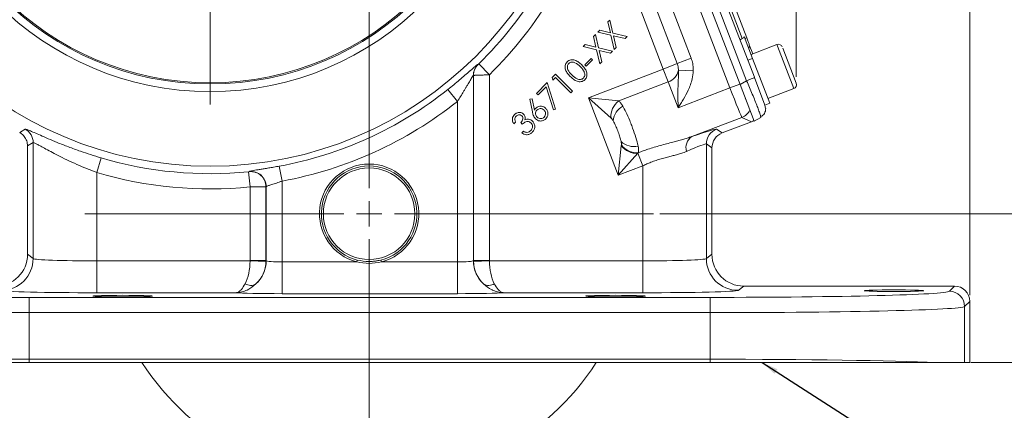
# Model space of a CAD drawing. Header units: inches. Extents: x 0.3 to 33.9, y 0.2 to 21.6.
# Tile 3 of 25: x 4.5 to 12.2, y 4.7 to 7.7. Entities that reach past the tile are written whole.
import ezdxf

# ---------------------------------------------------------------- set-up
doc = ezdxf.new("R2010")
doc.units = ezdxf.units.IN
doc.header["$MEASUREMENT"] = 0
doc.layers.add('SLD-0', color=7, linetype='Continuous', lineweight=15)
doc.styles.add('SLDTEXTSTYLE0', font='TXT', dxfattribs={"width": 0.75})
doc.dimstyles.new('SLDDIMSTYLE0', dxfattribs={"dimtxt": 0.25, "dimasz": 0.13, "dimexe": 0, "dimexo": 0.0625, "dimgap": 0.0625, "dimtad": 0, "dimtih": 1, "dimtoh": 1, "dimrnd": 1e-09, "dimzin": 12, "dimdsep": 46, "dimtxsty": 'SLDTEXTSTYLE0', "dimsah": 1, "dimcen": 0.09, "dimadec": 0, "dimazin": 3, "dimtfac": 1, "dimtofl": 0, "dimtmove": 0, "dimatfit": 3, "dimfxl": 1, "dimfrac": 2, "dimtolj": 1, "dimtzin": 12, "dimarcsym": 0})
doc.dimstyles.new('SLDDIMSTYLE1', dxfattribs={"dimtxt": 0.25, "dimasz": 0.13, "dimexe": 0, "dimexo": 0.0625, "dimgap": 0.0625, "dimtad": 0, "dimtih": 1, "dimtoh": 1, "dimrnd": 1e-09, "dimzin": 12, "dimdsep": 46, "dimtxsty": 'SLDTEXTSTYLE0', "dimsah": 1, "dimcen": 0.09, "dimadec": 0, "dimazin": 3, "dimtfac": 1, "dimtmove": 0, "dimatfit": 0, "dimfxl": 1, "dimfrac": 2, "dimtolj": 1, "dimtzin": 12, "dimarcsym": 0})
doc.dimstyles.new('SLDDIMSTYLE2', dxfattribs={"dimtxt": 0, "dimasz": 0.13, "dimexe": 0, "dimexo": 0.0625, "dimgap": 0, "dimtad": 0, "dimtih": 1, "dimtoh": 1, "dimdec": 0, "dimrnd": 1e-09, "dimzin": 0, "dimdsep": 46, "dimtxsty": 'Standard', "dimsah": 1, "dimcen": 0.09, "dimadec": 0, "dimazin": 0, "dimtfac": 0.13, "dimtdec": 0, "dimtofl": 0, "dimtmove": 0, "dimatfit": 3, "dimfxl": 1, "dimfrac": 2, "dimtolj": 1, "dimtzin": 0, "dimarcsym": 0})

# ---------------------------------------------------------------- blocks, each defined once
blk = doc.blocks.new('_D_1')
at = {"layer": 'SLD-0'}
for p, q in [((10.5999, 7.2701), (10.5999, 14.5406)), ((11.9647, 5.5562), (11.9647, 14.5406)), ((10.5999, 14.4156), (10.3499, 14.4156)), ((10.8956, 14.4524), (10.8448, 14.4524)), ((10.8448, 14.4524), (10.8448, 14.0555)), ((11.669, 14.4524), (11.7198, 14.4524)), ((11.7198, 14.4524), (11.7198, 14.0555)), ((11.9647, 14.4156), (12.2147, 14.4156)), ((10.8448, 14.0555), (10.8956, 14.0555)), ((11.7198, 14.0555), (11.669, 14.0555))]:
    blk.add_line(p, q, dxfattribs=at)
for points in [[(10.5999, 14.4156), (10.4699, 14.4356), (10.4699, 14.3956)], [(11.9647, 14.4156), (12.0947, 14.3956), (12.0947, 14.4356)]]:
    blk.add_solid(points, dxfattribs=at)
at = {"layer": 'SLD-0', "char_height": 0.25, "attachment_point": 1, "style": 'SLDTEXTSTYLE0'}
for s, insert in [('1.36', (10.8575, 14.8254, -1.8466)), ('34.7', (10.959, 14.3778, -1.8466))]:
    blk.add_mtext(s, dxfattribs=dict(at, insert=insert))
blk = doc.blocks.new('_D_2')
at = {"layer": 'SLD-0'}
for p, q in [((7.2431, 8.4799), (7.2431, 14.5406)), ((10.5999, 7.2701), (10.5999, 14.5406)), ((7.2431, 14.4156), (8.3952, 14.4156)), ((8.5347, 14.4524), (8.4839, 14.4524)), ((8.4839, 14.4524), (8.4839, 14.0555)), ((9.3082, 14.4524), (9.359, 14.4524)), ((9.359, 14.4524), (9.359, 14.0555)), ((10.5999, 14.4156), (9.4478, 14.4156)), ((8.4839, 14.0555), (8.5347, 14.0555)), ((9.359, 14.0555), (9.3082, 14.0555))]:
    blk.add_line(p, q, dxfattribs=at)
for points in [[(7.2431, 14.4156), (7.3731, 14.3956), (7.3731, 14.4356)], [(10.5999, 14.4156), (10.4699, 14.4356), (10.4699, 14.3956)]]:
    blk.add_solid(points, dxfattribs=at)
at = {"layer": 'SLD-0', "char_height": 0.25, "attachment_point": 1, "style": 'SLDTEXTSTYLE0'}
for s, insert in [('3.36', (8.4966, 14.8254, -1.8466)), ('85.3', (8.5982, 14.3778, -1.8466))]:
    blk.add_mtext(s, dxfattribs=dict(at, insert=insert))
blk = doc.blocks.new('_D_4')
at = {"layer": 'SLD-0'}
for p, q in [((13.3033, 6.1949), (13.3033, 6.4449)), ((9.5281, 6.1949), (13.4283, 6.1949)), ((12.9166, 5.6467), (12.8658, 5.6467)), ((12.8658, 5.6467), (12.8658, 5.2499)), ((13.69, 5.6467), (13.7408, 5.6467)), ((13.7408, 5.6467), (13.7408, 5.2499)), ((12.8658, 5.2499), (12.9166, 5.2499)), ((13.7408, 5.2499), (13.69, 5.2499)), ((11.9741, 5.0249), (13.4283, 5.0249)), ((13.3033, 5.0249), (13.3033, 4.7749))]:
    blk.add_line(p, q, dxfattribs=at)
for points in [[(13.3033, 6.1949), (13.3233, 6.3249), (13.2833, 6.3249)], [(13.3033, 5.0249), (13.2833, 4.8949), (13.3233, 4.8949)]]:
    blk.add_solid(points, dxfattribs=at)
at = {"layer": 'SLD-0', "char_height": 0.25, "attachment_point": 1, "style": 'SLDTEXTSTYLE0'}
for s, insert in [('1.17', (12.8785, 6.0198, -1.8466)), ('29.7', (12.98, 5.5721, -1.8466))]:
    blk.add_mtext(s, dxfattribs=dict(at, insert=insert))
blk = doc.blocks.new('_D_5')
at = {"layer": 'SLD-0'}
for p, q in [((8.5132, 9.5245), (13.4283, 9.5245)), ((13.3033, 9.5245), (13.3033, 8.2706)), ((12.9166, 7.8965), (12.8658, 7.8965)), ((12.8658, 7.8965), (12.8658, 7.4997)), ((13.69, 7.8965), (13.7408, 7.8965)), ((13.7408, 7.8965), (13.7408, 7.4997)), ((12.8658, 7.4997), (12.9166, 7.4997)), ((13.3033, 6.1949), (13.3033, 7.4489)), ((13.7408, 7.4997), (13.69, 7.4997)), ((9.5281, 6.1949), (13.4283, 6.1949))]:
    blk.add_line(p, q, dxfattribs=at)
for points in [[(13.3033, 9.5245), (13.2833, 9.3945), (13.3233, 9.3945)], [(13.3033, 6.1949), (13.3233, 6.3249), (13.2833, 6.3249)]]:
    blk.add_solid(points, dxfattribs=at)
at = {"layer": 'SLD-0', "char_height": 0.25, "attachment_point": 1, "style": 'SLDTEXTSTYLE0'}
for s, insert in [('3.33', (12.8785, 8.2696, -1.8466)), ('84.6', (12.98, 7.8219, -1.8466))]:
    blk.add_mtext(s, dxfattribs=dict(at, insert=insert))
blk = doc.blocks.new('SW_CENTERMARKSYMBOL_0')
at = {"layer": 'SLD-0', "color": 0}
for p, q in [((0, 0.2), (0, 2.4701)), ((0, 0), (0, 0.1)), ((-0.2, 0), (-2.4701, 0)), ((0, 0), (-0.1, 0)), ((0, 0), (0, -0.1)), ((0, 0), (0.1, 0)), ((0.2, 0), (2.4701, 0)), ((0, -0.2), (0, -2.4701))]:
    blk.add_line(p, q, dxfattribs=at)
blk = doc.blocks.new('SW_CENTERMARKSYMBOL_1')
at = {"layer": 'SLD-0', "color": 0}
for p, q in [((0, 0.2), (0, 2.235)), ((0, 0), (0, 0.1)), ((-0.2, 0), (-2.235, 0)), ((0, 0), (-0.1, 0)), ((0, 0), (0, -0.1)), ((0, 0), (0.1, 0)), ((0.2, 0), (2.235, 0)), ((0, -0.2), (0, -2.235))]:
    blk.add_line(p, q, dxfattribs=at)

msp = doc.modelspace()

# ---------------------------------------------------------------- linework, layer by layer
at = {"color": 7, "linetype": 'Continuous', "lineweight": 15}
for p, q in [((10.0796, 7.1841), (9.5359, 8.6005)), ((9.6183, 8.619), (10.1593, 7.2098)), ((9.6771, 8.6305), (10.2106, 7.2406)), ((9.74, 8.651), (10.2711, 7.2674)), ((9.8727, 8.3618), (10.1762, 7.5712)), ((9.9023, 8.3815), (10.2114, 7.5764)), ((9.4645, 8.2237), (9.7744, 7.4164)), ((9.5553, 7.3323), (9.2454, 8.1396)), ((9.6649, 7.3743), (9.355, 8.1817)), ((9.1196, 7.7017), (9.135, 7.7171)), ((9.1394, 7.6177), (9.1196, 7.7017)), ((9.135, 7.7171), (9.1599, 7.613)), ((9.006, 7.5881), (9.0213, 7.6034)), ((9.0258, 7.504), (9.006, 7.5881)), ((9.0213, 7.6034), (9.0462, 7.4993)), ((9.0402, 7.6223), (9.0557, 7.6378)), ((9.1442, 7.5973), (9.0402, 7.6223)), ((9.0557, 7.6378), (9.1394, 7.6177)), ((9.1703, 7.4864), (9.1442, 7.5973)), ((9.1599, 7.613), (9.2706, 7.5867)), ((9.2551, 7.5712), (9.1648, 7.5924)), ((9.1648, 7.5924), (9.1858, 7.5019)), ((9.2706, 7.5867), (9.2551, 7.5712)), ((10.191, 7.5876), (10.2572, 7.4153)), ((8.9265, 7.5086), (8.942, 7.5241)), ((9.0305, 7.4836), (8.9265, 7.5086)), ((8.942, 7.5241), (9.0258, 7.504)), ((10.1587, 7.5603), (10.1762, 7.5712)), ((10.2114, 7.5764), (10.1974, 7.571)), ((10.2317, 7.5235), (10.2594, 7.4515)), ((10.4489, 7.5242), (10.2453, 7.4461)), ((9.0566, 7.3727), (9.0305, 7.4836)), ((9.0462, 7.4993), (9.1569, 7.473)), ((9.0511, 7.4787), (9.0721, 7.3882)), ((9.1414, 7.4575), (9.0511, 7.4787)), ((9.1569, 7.473), (9.1414, 7.4575)), ((9.1858, 7.5019), (9.1703, 7.4864)), ((10.4939, 7.4963), (10.5999, 7.2201)), ((8.0984, 7.3687), (8.0997, 7.3681)), ((8.1046, 7.3726), (8.1885, 7.287)), ((8.9387, 7.3658), (8.9885, 7.4156)), ((8.9497, 7.3548), (8.9387, 7.3658)), ((8.9995, 7.4046), (8.9497, 7.3548)), ((8.9885, 7.4156), (8.9995, 7.4046)), ((9.0721, 7.3882), (9.0566, 7.3727)), ((9.6649, 7.3743), (9.5553, 7.3323)), ((9.6649, 7.3743), (9.7744, 7.4164)), ((10.2572, 7.4153), (10.2198, 7.4009)), ((10.2572, 7.4153), (10.3923, 7.0633)), ((8.0623, 7.2829), (8.0623, 5.8261)), ((8.0636, 7.2823), (8.0623, 7.2829)), ((8.0636, 5.8271), (8.0636, 7.2823)), ((8.1885, 7.287), (8.1885, 5.8271)), ((8.6829, 7.265), (8.7091, 7.2912)), ((8.7091, 7.2912), (8.842, 7.1582)), ((8.9671, 7.1065), (9.5553, 7.3323)), ((9.5943, 7.2308), (9.5553, 7.3323)), ((9.6739, 7.3235), (9.7909, 7.3188)), ((8.5586, 7.1407), (8.6429, 7.225)), ((8.6429, 7.225), (8.7081, 7.0176)), ((8.688, 7.244), (8.6829, 7.265)), ((8.7089, 7.2649), (8.688, 7.244)), ((8.8288, 7.145), (8.7089, 7.2649)), ((9.5943, 7.2308), (9.2051, 7.0814)), ((9.6722, 7.0277), (9.5943, 7.2308)), ((10.0796, 7.1841), (10.1577, 7.2141)), ((10.1593, 7.2098), (10.2106, 7.2406)), ((10.2701, 6.9211), (10.1593, 7.2098)), ((10.2723, 7.2643), (10.3549, 7.049)), ((7.8627, 7.1719), (7.9373, 7.078)), ((8.5712, 7.1281), (8.5586, 7.1407)), ((8.6349, 7.1919), (8.5712, 7.1281)), ((8.6916, 7.0122), (8.6349, 7.1919)), ((8.842, 7.1582), (8.8288, 7.145)), ((9.6722, 7.0277), (10.0796, 7.1841)), ((10.3779, 7.1007), (10.5815, 7.1788)), ((7.9373, 5.8166), (7.9373, 7.078)), ((8.5065, 7.0953), (8.5246, 7.0991)), ((8.5264, 6.9948), (8.5065, 7.0953)), ((8.5246, 7.0991), (8.5431, 7.0088)), ((9.145, 6.9465), (8.9671, 7.1065)), ((9.2009, 6.4974), (8.9671, 7.1065)), ((8.9671, 7.1065), (9.2051, 7.0814)), ((10.1993, 7.0963), (10.2024, 7.0975)), ((10.3549, 7.049), (10.3923, 7.0633)), ((10.3549, 7.049), (10.3601, 7.0223)), ((8.7081, 7.0176), (8.6916, 7.0122)), ((8.394, 6.9144), (8.3804, 6.9008)), ((8.4474, 6.8988), (8.4352, 6.9109)), ((10.1732, 6.9524), (9.7798, 6.8014)), ((10.0182, 6.8294), (10.2499, 6.9183)), ((10.2499, 6.9183), (10.1732, 6.9524)), ((10.2701, 6.9211), (10.3214, 6.9519)), ((10.3193, 6.9626), (10.3214, 6.9519)), ((8.4425, 6.8299), (8.4555, 6.8429)), ((9.974, 6.8598), (10.0182, 6.8294)), ((4.6023, 6.754), (4.5581, 6.7278)), ((4.6023, 5.8429), (4.6023, 6.754)), ((9.2253, 6.7284), (9.2261, 6.7354)), ((9.8938, 6.7432), (9.8938, 5.8429)), ((9.9381, 6.7128), (9.8938, 6.7432)), ((4.5581, 6.7278), (4.5581, 5.876)), ((9.2009, 6.4974), (9.2253, 6.7284)), ((9.3563, 6.6701), (9.2009, 6.4974)), ((9.3609, 6.6753), (9.3563, 6.6701)), ((9.3563, 6.6701), (9.3941, 6.5716)), ((9.9381, 5.876), (9.9381, 6.7128)), ((5.1361, 6.6341), (5.102, 6.5191)), ((5.102, 6.5191), (5.102, 5.8239)), ((6.2955, 6.5249), (6.3076, 6.4056)), ((6.3003, 6.5256), (6.3016, 6.5271)), ((6.5371, 6.5691), (6.5588, 6.4512)), ((9.3941, 6.5716), (9.2009, 6.4974)), ((9.3941, 5.8239), (9.3941, 6.5716)), ((6.5588, 6.4512), (6.5588, 5.8166)), ((6.3076, 5.8271), (6.3076, 6.4056)), ((6.4338, 6.4078), (6.4325, 6.4063)), ((6.4325, 6.4063), (6.4325, 5.8271)), ((6.4338, 5.8261), (6.4338, 6.4078)), ((4.5581, 5.876), (4.6023, 5.8429)), ((5.102, 5.8239), (5.102, 5.574)), ((5.102, 5.8239), (6.3075, 5.8239)), ((6.3075, 5.8239), (6.4324, 5.8207)), ((6.3076, 5.8271), (6.4325, 5.8271)), ((6.4325, 5.8271), (6.4338, 5.8261)), ((6.5588, 5.8166), (6.5588, 5.5667)), ((6.5588, 5.8166), (7.1465, 5.8166)), ((7.1502, 5.8311), (7.1465, 5.8166)), ((7.3396, 5.8166), (7.3359, 5.8311)), ((7.3396, 5.8166), (7.9373, 5.8166)), ((7.9373, 5.8166), (7.9373, 5.5667)), ((8.0623, 5.8261), (8.0636, 5.8271)), ((8.0636, 5.8271), (8.1885, 5.8271)), ((8.1886, 5.8239), (8.0637, 5.8207)), ((8.1886, 5.8239), (9.3941, 5.8239)), ((9.3941, 5.8239), (9.3941, 5.574)), ((9.8938, 5.8429), (9.9381, 5.876)), ((6.196, 5.574), (5.102, 5.574)), ((9.3941, 5.574), (8.3001, 5.574)), ((10.188, 5.6262), (10.1436, 5.5929)), ((10.188, 5.6262), (11.8448, 5.6262)), ((11.8041, 5.5855), (11.8448, 5.6262)), ((4.5714, 5.4176), (4.5714, 5.5376)), ((4.5714, 5.5376), (9.9247, 5.5376)), ((7.9373, 5.5667), (6.5588, 5.5667)), ((9.9247, 5.4176), (9.9247, 5.5376)), ((11.9647, 5.5062), (11.9241, 5.4656)), ((11.9647, 5.5062), (11.9647, 5.0249)), ((11.9241, 5.4656), (11.9241, 5.0249)), ((9.9247, 5.4176), (4.5714, 5.4176)), ((4.5714, 5.4176), (4.5714, 5.0514)), ((9.9247, 5.0514), (9.9247, 5.4176)), ((4.5714, 5.0249), (4.5714, 5.0514)), ((4.5714, 5.0514), (9.9247, 5.0514)), ((9.9247, 5.0249), (9.9247, 5.0514)), ((9.9247, 5.0249), (4.5714, 5.0249)), ((11.9241, 5.0249), (11.6988, 5.0249)), ((11.9647, 5.0249), (11.9241, 5.0249))]:
    msp.add_line(p, q, dxfattribs=at)
at = {"color": 8, "linetype": 'Continuous', "lineweight": 15}
for p, q in [((10.4533, 7.5127), (10.4489, 7.5242)), ((10.5815, 7.1788), (10.4533, 7.5127))]:
    msp.add_line(p, q, dxfattribs=at)
at = {"color": 7, "linetype": 'Continuous', "lineweight": 15, "flags": 128}
msp.add_lwpolyline([(4.4964, 6.8326), (4.5046, 6.8376), (4.5398, 6.8593)], dxfattribs=at)
at = {"color": 7, "linetype": 'Continuous', "lineweight": 15}
for centre, radius in [((5.9931, 9.5245), 2.9561), ((5.9931, 9.5245), 2.3701), ((5.9931, 9.5245), 2.31), ((5.9931, 9.5245), 2.3), ((7.2431, 6.1949), 0.3595)]:
    msp.add_circle(centre, radius, dxfattribs=at)
for centre, radius, start, end in [((5.9931, 9.5245), 3.0148, 314.45642, 329.34743), ((5.9931, 9.5245), 3.1348, 314.45642, 329.34743), ((10.2055, 7.5153), 0.0274, 317.79156, 17.40829), ((10.4603, 7.4943), 0.032, 21, 111), ((8.1824, 7.2828), 0.1201, 134.35163, 179.96957), ((8.1837, 7.2823), 0.1201, 134.36203, 179.96958), ((9.5533, 7.3464), 0.1227, 289.49934, 349.23491), ((10.57, 7.2087), 0.032, 291, 21), ((5.9931, 9.5245), 3.0051, 280.42964, 308.47505), ((5.9931, 9.5245), 3.125, 280.42964, 308.47505), ((9.2907, 6.9624), 0.1465, 125.75158, 186.24842), ((9.3093, 6.9111), 0.1486, 119.15676, 174.47758), ((10.13, 7.0645), 0.1201, 291.07718, 332.40578), ((4.4822, 6.7539), 0.1201, 0.04423, 61.35423), ((10.0189, 6.7431), 0.1251, 111.05219, 179.94781), ((9.3245, 6.8716), 0.1486, 227.52242, 282.84324), ((9.345, 6.821), 0.1465, 215.74863, 276.24727), ((9.8356, 6.716), 0.102, 123.15259, 197.81839), ((9.3458, 6.8228), 0.153, 218.07251, 273.92749), ((5.9931, 9.5245), 3.0148, 253.48625, 275.75816), ((7.2431, 6.1949), 0.3905, 284.31969, 255.68031), ((5.9931, 9.5245), 3.1348, 253.48625, 275.75816), ((6.3124, 6.4061), 0.1201, 0.09296, 95.75733), ((6.3137, 6.4076), 0.1201, 0.09301, 95.78466), ((7.2431, 6.1949), 0.3755, 284.31969, 255.68031), ((4.3522, 5.8431), 0.2501, 270.06892, 359.94636), ((6.1837, 5.8263), 0.2502, 312.81617, 359.94243), ((6.1825, 5.8272), 0.25, 358.52616, 359.97382), ((7.2431, 6.1949), 0.3755, 266.54073, 284.31969), ((8.3125, 5.8263), 0.2502, 180.05757, 227.18383), ((8.3136, 5.8272), 0.25, 180.02618, 181.47384), ((10.1439, 5.8431), 0.2501, 180.05364, 269.93108), ((6.313, 5.7118), 0.0801, 236.57933, 300.52452), ((8.1831, 5.7118), 0.0801, 239.47548, 303.42067), ((11.804, 5.4655), 0.1201, 0.04597, 89.95403), ((7.2431, 6.1949), 2.135, 213.23055, 270.27467), ((7.2431, 6.1949), 2.135, 270.27467, 326.76945)]:
    msp.add_arc(centre, radius, start, end, dxfattribs=at)
for centre, major_axis, ratio, start_param, end_param in [((10.1532, 7.6107), (-0.0164, 0.0428), 0.916331, 3.316126, 3.839815), ((10.0838, 7.1857), (-0.0896, 0.2334), 0.018159, 1.570796, 3.106686), ((10.2067, 7.0304), (0.1098, -0.0489), 0.998783, 5.498396, 5.665141), ((9.3493, 6.6192), (0.625, 0.2402), 0.032596, 0.022379, 0.79842), ((10.0631, 6.7127), (0.1031, -0.0709), 0.999103, 2.539873, 3.743313), ((9.3941, 6.5026), (0.4999, 0.2403), 0.037993, 0.016646, 0.792686), ((4.3079, 5.8763), (0.2002, -0.1501), 0.999049, 5.356262, 6.926144), ((5.102, 5.8435), (0.5, 0), 0.039279, 3.176499, 4.712389), ((6.1869, 5.8239), (0.0041, 0.25), 0.482584, 3.922427, 4.720341), ((6.1825, 5.8272), (-0.1001, 0.0751), 0.999049, 3.759285, 3.784552), ((6.1869, 5.8239), (0.0815, 0.2369), 0.978221, 4.226504, 5.024418), ((6.5588, 5.8264), (0.125, 0), 0.078558, 3.176499, 4.712389), ((7.9373, 5.8264), (0.125, 0), 0.078558, 4.712389, 6.248279), ((8.3093, 5.8239), (-0.0815, 0.2369), 0.978221, 1.258768, 2.056681), ((8.3136, 5.8272), (-0.1001, -0.0751), 0.999049, 5.640226, 5.665493), ((8.3093, 5.8239), (-0.0041, 0.25), 0.482584, 1.562845, 2.360758), ((9.3941, 5.8435), (0.5, 0), 0.039279, 4.712389, 6.248279), ((10.1882, 5.8763), (-0.2002, -0.1501), 0.999049, 5.640226, 7.210109), ((4.5714, 5.5868), (1.88, 0), 0.026186, 3.167773, 4.712389), ((5.102, 5.5936), (0.75, 0), 0.026186, 3.176499, 4.712389), ((6.5588, 5.5765), (0.375, 0), 0.026186, 3.397717, 4.712389), ((7.9373, 5.5765), (0.375, 0), 0.026186, 4.712389, 6.027061), ((9.3941, 5.5936), (0.75, 0), 0.026186, 4.712389, 6.248279), ((9.9247, 5.5868), (1.88, 0), 0.026186, 4.712389, 6.257005), ((11.8447, 5.5062), (-0.0849, -0.0849), 0.999315, 2.356537, 3.926648), ((4.5714, 5.4669), (2, 0), 0.024615, 3.167773, 4.712389), ((9.9247, 5.4669), (2, 0), 0.024615, 4.712389, 6.257005), ((4.5714, 5.0022), (2, 0), 0.024615, 1.570796, 2.661649), ((9.9247, 5.0022), (2, 0), 0.024615, 0.479944, 1.570796)]:
    msp.add_ellipse(centre, major_axis=major_axis, ratio=ratio, start_param=start_param, end_param=end_param, dxfattribs=at)
for centre in [(11.3681, 5.5902), (5.3061, 5.5476), (9.1801, 5.5476)]:
    msp.add_ellipse(centre, major_axis=(0.2344, 0), ratio=0.026186, dxfattribs=at)
for points in [[(10.2317, 7.5235), (10.2287, 7.5312), (10.2228, 7.5467), (10.2152, 7.5665), (10.2114, 7.5764)], [(10.2106, 7.2406), (10.219, 7.2438), (10.2358, 7.2503), (10.2558, 7.258), (10.2696, 7.2633), (10.2714, 7.2639), (10.2723, 7.2643)], [(7.1502, 5.8311), (7.1811, 5.8253), (7.2431, 5.8136), (7.305, 5.8253), (7.3359, 5.8311)]]:
    msp.add_open_spline(points, degree=3, dxfattribs=at)
for points, knots in [([(7.8627, 7.1719), (7.8781, 7.1843), (7.9093, 7.2093), (7.9545, 7.2468), (7.9978, 7.2837), (8.0254, 7.3077), (8.0531, 7.3319), (8.0773, 7.353), (8.095, 7.3676), (8.0975, 7.3684), (8.0984, 7.3687)], [0, 0, 0, 0, 0.13871, 0.281087, 0.424239, 0.572471, 0.589227, 0.767508, 0.917603, 1, 1, 1, 1]), ([(8.0997, 7.3681), (8.0998, 7.3681), (8.0998, 7.3682), (8.1003, 7.3685), (8.1011, 7.3693), (8.1026, 7.3707), (8.1038, 7.3719), (8.1046, 7.3726)], [0, 0, 0, 0, 0.100164, 0.247152, 0.426835, 0.662426, 1, 1, 1, 1]), ([(8.8244, 7.2734), (8.8168, 7.2814), (8.8017, 7.2973), (8.7845, 7.3258), (8.7813, 7.3542), (8.7885, 7.3754), (8.7956, 7.3838), (8.7992, 7.388)], [0, 0, 0, 0, 0.251084, 0.501201, 0.749605, 0.874788, 1, 1, 1, 1]), ([(8.7992, 7.388), (8.8034, 7.3916), (8.8119, 7.3988), (8.8331, 7.4062), (8.8617, 7.4033), (8.891, 7.387), (8.9071, 7.3718), (8.9152, 7.3642)], [0, 0, 0, 0, 0.125197, 0.25039, 0.498891, 0.749035, 1, 1, 1, 1]), ([(8.8123, 7.3758), (8.8096, 7.3724), (8.8041, 7.3655), (8.7998, 7.3483), (8.8062, 7.3173), (8.8248, 7.2984), (8.8373, 7.2858)], [0, 0, 0, 0, 0.125281, 0.250724, 0.49957, 1, 1, 1, 1]), ([(8.903, 7.3515), (8.89, 7.3634), (8.8707, 7.3813), (8.8399, 7.3882), (8.8226, 7.3839), (8.8158, 7.3785), (8.8123, 7.3758)], [0, 0, 0, 0, 0.5002667, 0.7492815, 0.8747486, 1, 1, 1, 1]), ([(8.9152, 7.3642), (8.9228, 7.3562), (8.938, 7.3401), (8.9543, 7.3107), (8.957, 7.2822), (8.9497, 7.261), (8.9425, 7.2525), (8.9389, 7.2483)], [0, 0, 0, 0, 0.250977, 0.5011, 0.749604, 0.874805, 1, 1, 1, 1]), ([(9.6739, 7.3235), (9.6739, 7.3282), (9.6739, 7.3378), (9.6718, 7.3511), (9.6688, 7.3633), (9.6662, 7.3706), (9.6649, 7.3743)], [0, 0, 0, 0, 0.273081, 0.550105, 0.774236, 1, 1, 1, 1]), ([(9.7744, 7.4164), (9.7769, 7.4096), (9.7818, 7.3958), (9.7873, 7.3726), (9.791, 7.3469), (9.7909, 7.3282), (9.7909, 7.3188)], [0, 0, 0, 0, 0.218332, 0.438286, 0.71723, 1, 1, 1, 1]), ([(8.0623, 7.2829), (8.0618, 7.2826), (8.061, 7.282), (8.0576, 7.2769), (8.0542, 7.2713), (8.0491, 7.2628), (8.0418, 7.2506), (8.0317, 7.2331), (8.0209, 7.2146), (8.0096, 7.1955), (7.9979, 7.1758), (7.9822, 7.1497), (7.9621, 7.117), (7.9456, 7.0911), (7.9373, 7.078)], [0, 0, 0, 0, 0.062031, 0.108455, 0.156522, 0.184681, 0.267526, 0.352658, 0.433762, 0.515532, 0.598872, 0.68259, 0.840369, 1, 1, 1, 1]), ([(8.1885, 7.287), (8.1816, 7.2867), (8.1676, 7.2862), (8.1489, 7.2854), (8.131, 7.2848), (8.1141, 7.2841), (8.0986, 7.2835), (8.0862, 7.2831), (8.0771, 7.2828), (8.0705, 7.2825), (8.0654, 7.2824), (8.0643, 7.2823), (8.0636, 7.2823)], [0, 0, 0, 0, 0.108342, 0.2198248, 0.3002953, 0.4119286, 0.5270144, 0.6208444, 0.7166949, 0.799313, 0.8833, 1, 1, 1, 1]), ([(8.8373, 7.2858), (8.8499, 7.2733), (8.8688, 7.2546), (8.8998, 7.2483), (8.9171, 7.2526), (8.9239, 7.2581), (8.9273, 7.2608)], [0, 0, 0, 0, 0.5004147, 0.7492502, 0.8746968, 1, 1, 1, 1]), ([(8.9322, 7.3123), (8.9276, 7.3203), (8.9193, 7.3345), (8.908, 7.3463), (8.903, 7.3515)], [0, 0, 0, 0, 0.55962, 1, 1, 1, 1]), ([(8.9273, 7.2608), (8.9305, 7.2649), (8.9368, 7.2732), (8.94, 7.2921), (8.9351, 7.3047), (8.9322, 7.3123)], [0, 0, 0, 0, 0.280056, 0.56055, 1, 1, 1, 1]), ([(9.6722, 7.0277), (9.6722, 7.028), (9.672, 7.0361), (9.6716, 7.0483), (9.6713, 7.0642), (9.671, 7.077), (9.6707, 7.0905), (9.6705, 7.1057), (9.6703, 7.123), (9.6702, 7.1422), (9.6704, 7.1623), (9.6708, 7.1823), (9.6713, 7.2019), (9.672, 7.2213), (9.6729, 7.2404), (9.6737, 7.2595), (9.6744, 7.2796), (9.6746, 7.2972), (9.6744, 7.3122), (9.674, 7.3197), (9.6739, 7.3235)], [0, 0, 0, 0, 0.002076, 0.07834, 0.116607, 0.154911, 0.201177, 0.247503, 0.303199, 0.370472, 0.437886, 0.505652, 0.573506, 0.640662, 0.707849, 0.775068, 0.842289, 0.921087, 0.960531, 1, 1, 1, 1]), ([(9.7909, 7.3188), (9.7887, 7.297), (9.7834, 7.2441), (9.7552, 7.1689), (9.7216, 7.1067), (9.6939, 7.0617), (9.6796, 7.0392), (9.6723, 7.0279), (9.6722, 7.0277)], [0, 0, 0, 0, 0.206019, 0.500319, 0.748356, 0.873184, 0.998067, 1, 1, 1, 1]), ([(8.9389, 7.2483), (8.9347, 7.2447), (8.9263, 7.2376), (8.9052, 7.2304), (8.8768, 7.2337), (8.8482, 7.2507), (8.8323, 7.2658), (8.8244, 7.2734)], [0, 0, 0, 0, 0.125198, 0.250356, 0.49878, 0.748956, 1, 1, 1, 1]), ([(9.2051, 7.0814), (9.2104, 7.0761), (9.2212, 7.0654), (9.2316, 7.0491), (9.237, 7.0408)], [0, 0, 0, 0, 0.493072, 1, 1, 1, 1]), ([(8.3804, 6.9008), (8.3768, 6.9074), (8.3696, 6.9205), (8.3682, 6.9418), (8.3737, 6.9605), (8.3813, 6.9695), (8.3852, 6.974)], [0, 0, 0, 0, 0.28035, 0.559759, 0.779807, 1, 1, 1, 1]), ([(8.3852, 6.974), (8.3911, 6.9787), (8.4029, 6.9882), (8.4241, 6.9923), (8.4437, 6.9888), (8.4531, 6.9815), (8.4578, 6.9778)], [0, 0, 0, 0, 0.27999, 0.559792, 0.780057, 1, 1, 1, 1]), ([(8.4439, 6.9641), (8.44, 6.9669), (8.4322, 6.9726), (8.4183, 6.9725), (8.4066, 6.9685), (8.4009, 6.9635), (8.3981, 6.961)], [0, 0, 0, 0, 0.2787155, 0.5585575, 0.7791165, 1, 1, 1, 1]), ([(8.4578, 6.9778), (8.4607, 6.9744), (8.4665, 6.9676), (8.4711, 6.9519), (8.4691, 6.9405), (8.4679, 6.9335)], [0, 0, 0, 0, 0.2803484, 0.5604513, 1, 1, 1, 1]), ([(8.5501, 6.9409), (8.5436, 6.95), (8.532, 6.9664), (8.5281, 6.9861), (8.5264, 6.9948)], [0, 0, 0, 0, 0.558198, 1, 1, 1, 1]), ([(8.5431, 7.0088), (8.5449, 7.012), (8.5479, 7.0178), (8.5523, 7.0226), (8.5542, 7.0247)], [0, 0, 0, 0, 0.560021, 1, 1, 1, 1]), ([(8.5627, 7.0099), (8.5591, 7.0053), (8.5518, 6.9961), (8.5504, 6.9793), (8.5539, 6.9646), (8.5599, 6.9575), (8.5628, 6.954)], [0, 0, 0, 0, 0.279575, 0.559383, 0.779633, 1, 1, 1, 1]), ([(8.5542, 7.0247), (8.5607, 7.0298), (8.5736, 7.0398), (8.5969, 7.0412), (8.6172, 7.0355), (8.6269, 7.0272), (8.6317, 7.0231)], [0, 0, 0, 0, 0.27937, 0.559054, 0.779411, 1, 1, 1, 1]), ([(8.6187, 7.0099), (8.6141, 7.0135), (8.6049, 7.0208), (8.5881, 7.0223), (8.5733, 7.0188), (8.5663, 7.0129), (8.5627, 7.0099)], [0, 0, 0, 0, 0.279571, 0.559355, 0.779606, 1, 1, 1, 1]), ([(8.6187, 6.954), (8.6223, 6.9586), (8.6296, 6.9678), (8.631, 6.9845), (8.6275, 6.9993), (8.6216, 7.0063), (8.6187, 7.0099)], [0, 0, 0, 0, 0.279558, 0.559314, 0.779572, 1, 1, 1, 1]), ([(8.6317, 7.0231), (8.6372, 7.0163), (8.648, 7.0027), (8.6501, 6.9778), (8.6441, 6.9562), (8.6354, 6.9458), (8.6311, 6.9405)], [0, 0, 0, 0, 0.2796313, 0.5589721, 0.7795035, 1, 1, 1, 1]), ([(9.237, 7.0408), (9.2451, 7.0262), (9.2634, 6.9935), (9.287, 6.9383), (9.3118, 6.8758), (9.335, 6.8114), (9.3511, 6.7581), (9.3563, 6.7324), (9.3575, 6.7268)], [0, 0, 0, 0, 0.171275, 0.384256, 0.500237, 0.720192, 0.938779, 1, 1, 1, 1]), ([(10.3214, 6.958), (10.3271, 6.9612), (10.3385, 6.9677), (10.3508, 6.9832), (10.359, 7.0015), (10.3598, 7.0155), (10.3602, 7.0224)], [0, 0, 0, 0, 0.2526516, 0.503903, 0.7531329, 1, 1, 1, 1]), ([(8.3981, 6.961), (8.3951, 6.9574), (8.3891, 6.95), (8.3866, 6.9326), (8.3912, 6.9213), (8.394, 6.9144)], [0, 0, 0, 0, 0.280102, 0.559646, 1, 1, 1, 1]), ([(8.4352, 6.9109), (8.4389, 6.9152), (8.4462, 6.9236), (8.452, 6.9383), (8.4519, 6.9534), (8.4465, 6.9605), (8.4439, 6.9641)], [0, 0, 0, 0, 0.280954, 0.561444, 0.780861, 1, 1, 1, 1]), ([(8.5154, 6.9087), (8.5116, 6.9117), (8.504, 6.9177), (8.4895, 6.9206), (8.4684, 6.9174), (8.4561, 6.9064), (8.4474, 6.8988)], [0, 0, 0, 0, 0.186649, 0.373504, 0.560266, 1, 1, 1, 1]), ([(8.4679, 6.9335), (8.4728, 6.9353), (8.4816, 6.9384), (8.4909, 6.938), (8.495, 6.9379)], [0, 0, 0, 0, 0.559801, 1, 1, 1, 1]), ([(8.495, 6.9379), (8.5018, 6.9366), (8.5139, 6.9344), (8.5233, 6.9264), (8.5274, 6.9229)], [0, 0, 0, 0, 0.559483, 1, 1, 1, 1]), ([(8.5124, 6.8477), (8.5166, 6.8526), (8.5249, 6.8623), (8.5279, 6.8804), (8.5249, 6.8969), (8.5186, 6.9048), (8.5154, 6.9087)], [0, 0, 0, 0, 0.280306, 0.559661, 0.779905, 1, 1, 1, 1]), ([(8.5274, 6.9229), (8.5329, 6.9155), (8.5441, 6.9007), (8.5463, 6.8741), (8.5392, 6.8511), (8.5298, 6.8401), (8.5251, 6.8345)], [0, 0, 0, 0, 0.2794334, 0.5588972, 0.7793296, 1, 1, 1, 1]), ([(8.6311, 6.9405), (8.6244, 6.9353), (8.611, 6.9248), (8.5867, 6.9223), (8.5655, 6.9282), (8.5552, 6.9367), (8.5501, 6.9409)], [0, 0, 0, 0, 0.279696, 0.559058, 0.779541, 1, 1, 1, 1]), ([(8.5628, 6.954), (8.5674, 6.9504), (8.5766, 6.9431), (8.5933, 6.9416), (8.6081, 6.9451), (8.6152, 6.951), (8.6187, 6.954)], [0, 0, 0, 0, 0.279558, 0.559314, 0.779572, 1, 1, 1, 1]), ([(9.1615, 6.9253), (9.1611, 6.9259), (9.1585, 6.9302), (9.1533, 6.938), (9.1478, 6.9436), (9.145, 6.9465)], [0, 0, 0, 0, 0.066747, 0.527545, 1, 1, 1, 1]), ([(9.2241, 6.7621), (9.2235, 6.765), (9.2205, 6.7795), (9.2118, 6.8075), (9.2002, 6.8396), (9.1876, 6.8715), (9.176, 6.8991), (9.1658, 6.9176), (9.1615, 6.9253)], [0, 0, 0, 0, 0.054647, 0.26791, 0.499936, 0.623154, 0.841136, 1, 1, 1, 1]), ([(4.4964, 6.8326), (4.4982, 6.8316), (4.5116, 6.8239), (4.5334, 6.8041), (4.5541, 6.7683), (4.5567, 6.7413), (4.5581, 6.7278)], [0, 0, 0, 0, 0.048482, 0.36561, 0.682807, 1, 1, 1, 1]), ([(4.5722, 6.8489), (4.5729, 6.8487), (4.5813, 6.8454), (4.61, 6.8328), (4.658, 6.8117), (4.7193, 6.785), (4.7929, 6.7543), (4.8782, 6.7207), (4.9671, 6.6883), (5.0539, 6.6591), (5.1087, 6.6424), (5.1361, 6.6341)], [0, 0, 0, 0, 0.010776, 0.131547, 0.252354, 0.378528, 0.504724, 0.642599, 0.780459, 0.890237, 1, 1, 1, 1]), ([(8.5251, 6.8345), (8.5186, 6.829), (8.5054, 6.8181), (8.4811, 6.8141), (8.4596, 6.8193), (8.4482, 6.8263), (8.4425, 6.8299)], [0, 0, 0, 0, 0.279837, 0.55894, 0.779229, 1, 1, 1, 1]), ([(8.4555, 6.8429), (8.4605, 6.8401), (8.4695, 6.8352), (8.4796, 6.8344), (8.4841, 6.834)], [0, 0, 0, 0, 0.560712, 1, 1, 1, 1]), ([(8.4841, 6.834), (8.4901, 6.8352), (8.5008, 6.8372), (8.5088, 6.8445), (8.5124, 6.8477)], [0, 0, 0, 0, 0.558676, 1, 1, 1, 1]), ([(5.102, 6.5191), (5.0561, 6.5368), (4.9815, 6.5656), (4.886, 6.6092), (4.8147, 6.644), (4.7529, 6.6761), (4.7019, 6.7037), (4.6605, 6.7264), (4.6295, 6.7432), (4.6086, 6.7535), (4.6044, 6.7538), (4.6023, 6.754)], [0, 0, 0, 0, 0.182029, 0.296224, 0.410416, 0.513326, 0.616192, 0.712509, 0.80876, 0.904398, 1, 1, 1, 1]), ([(9.2261, 6.7354), (9.2262, 6.7395), (9.2266, 6.748), (9.225, 6.7573), (9.2241, 6.7621)], [0, 0, 0, 0, 0.491539, 1, 1, 1, 1]), ([(9.3609, 6.6753), (9.3732, 6.6799), (9.3977, 6.689), (9.4386, 6.7031), (9.4835, 6.7174), (9.5325, 6.7317), (9.5814, 6.745), (9.627, 6.757), (9.6689, 6.7679), (9.707, 6.7783), (9.7443, 6.7892), (9.768, 6.7974), (9.7798, 6.8014)], [0, 0, 0, 0, 0.085725, 0.1716113, 0.2837414, 0.396269, 0.5100372, 0.6242488, 0.7174074, 0.8108474, 0.9052312, 1, 1, 1, 1]), ([(9.3575, 6.7268), (9.3577, 6.7256), (9.3588, 6.7199), (9.3603, 6.7099), (9.3614, 6.6976), (9.3618, 6.6859), (9.3612, 6.6788), (9.3609, 6.6753)], [0, 0, 0, 0, 0.061733, 0.292747, 0.525136, 0.761826, 1, 1, 1, 1]), ([(9.7385, 6.6848), (9.7261, 6.6799), (9.7033, 6.6708), (9.6676, 6.6604), (9.6392, 6.6529), (9.6162, 6.647), (9.5916, 6.6407), (9.5593, 6.6322), (9.5193, 6.6207), (9.4854, 6.6095), (9.4542, 6.5979), (9.4258, 6.5864), (9.4047, 6.5765), (9.3941, 6.5716)], [0, 0, 0, 0, 0.131707, 0.240657, 0.338537, 0.387708, 0.441237, 0.548888, 0.657888, 0.768314, 0.823907, 0.911809, 1, 1, 1, 1]), ([(6.2955, 6.5249), (6.2958, 6.5249), (6.2967, 6.525), (6.298, 6.5252), (6.2993, 6.5253), (6.3001, 6.5255), (6.3003, 6.5255), (6.3003, 6.5256)], [0, 0, 0, 0, 0.119981, 0.337521, 0.556451, 0.777256, 1, 1, 1, 1]), ([(6.3016, 6.5271), (6.3027, 6.5276), (6.3049, 6.5288), (6.3164, 6.5314), (6.3338, 6.5347), (6.3568, 6.5385), (6.3851, 6.5431), (6.4175, 6.5484), (6.4535, 6.5544), (6.4863, 6.56), (6.5145, 6.565), (6.5295, 6.5677), (6.5371, 6.5691)], [0, 0, 0, 0, 0.109444, 0.221842, 0.330311, 0.441771, 0.549186, 0.659695, 0.766593, 0.876699, 0.938053, 1, 1, 1, 1]), ([(6.5588, 6.4512), (6.5548, 6.4498), (6.5469, 6.4469), (6.5322, 6.4418), (6.5148, 6.436), (6.4958, 6.4298), (6.4785, 6.4243), (6.4635, 6.4196), (6.4511, 6.4156), (6.4419, 6.4123), (6.4356, 6.4096), (6.4344, 6.4084), (6.4338, 6.4078)], [0, 0, 0, 0, 0.063912, 0.128353, 0.238318, 0.351238, 0.459055, 0.569891, 0.676237, 0.78565, 0.891265, 1, 1, 1, 1]), ([(6.4325, 6.4063), (6.4323, 6.4063), (6.4319, 6.4062), (6.4302, 6.4062), (6.4276, 6.4062), (6.4242, 6.4062), (6.42, 6.4061), (6.415, 6.4061), (6.4092, 6.4061), (6.4027, 6.406), (6.3931, 6.406), (6.3823, 6.4059), (6.3705, 6.4059), (6.3611, 6.4058), (6.3514, 6.4058), (6.3413, 6.4057), (6.3306, 6.4057), (6.3193, 6.4056), (6.3115, 6.4056), (6.3076, 6.4056)], [0, 0, 0, 0, 0.053883, 0.108139, 0.163572, 0.219411, 0.27338, 0.327724, 0.382649, 0.438369, 0.492273, 0.601911, 0.657775, 0.711905, 0.766413, 0.822116, 0.878231, 0.938849, 1, 1, 1, 1]), ([(7.3396, 5.8166), (7.3075, 5.8108), (7.2431, 5.7992), (7.1787, 5.8108), (7.1465, 5.8166)], [0, 0, 0, 0, 0.499477, 1, 1, 1, 1]), ([(6.2689, 5.6449), (6.2591, 5.6282), (6.2483, 5.6097), (6.2309, 5.5911), (6.2205, 5.5825), (6.2095, 5.577), (6.2035, 5.5752), (6.2002, 5.5745), (6.1984, 5.5742), (6.1973, 5.5741), (6.1968, 5.574), (6.1964, 5.574), (6.1963, 5.574), (6.1962, 5.574), (6.1961, 5.574), (6.196, 5.574)], [0, 0, 0, 0, 0.416891, 0.461413, 0.703997, 0.834066, 0.906642, 0.947465, 0.970451, 0.983387, 0.990662, 0.994753, 0.996173, 0.996798, 1, 1, 1, 1]), ([(6.3537, 5.6428), (6.3327, 5.6259), (6.3102, 5.6077), (6.2721, 5.5895), (6.2494, 5.5814), (6.2246, 5.5764), (6.2117, 5.5749), (6.2048, 5.5743), (6.2009, 5.5741), (6.1987, 5.5741), (6.1975, 5.574), (6.1969, 5.574), (6.1966, 5.574), (6.1964, 5.574), (6.1962, 5.574), (6.196, 5.574)], [0, 0, 0, 0, 0.426251, 0.457293, 0.712383, 0.842296, 0.912355, 0.951016, 0.972553, 0.984602, 0.991356, 0.995145, 0.996106, 0.996742, 1, 1, 1, 1]), ([(8.1424, 5.6428), (8.1634, 5.6259), (8.1859, 5.6077), (8.224, 5.5895), (8.2467, 5.5814), (8.2715, 5.5764), (8.2844, 5.5749), (8.2914, 5.5743), (8.2952, 5.5741), (8.2974, 5.5741), (8.2986, 5.574), (8.2992, 5.574), (8.2995, 5.574), (8.2997, 5.574), (8.2999, 5.574), (8.3001, 5.574)], [0, 0, 0, 0, 0.426251, 0.457293, 0.712383, 0.842296, 0.912355, 0.951016, 0.972553, 0.984602, 0.991356, 0.995145, 0.996106, 0.996742, 1, 1, 1, 1]), ([(8.2273, 5.6449), (8.237, 5.6282), (8.2478, 5.6097), (8.2652, 5.5911), (8.2756, 5.5825), (8.2866, 5.577), (8.2926, 5.5752), (8.2959, 5.5745), (8.2977, 5.5742), (8.2988, 5.5741), (8.2994, 5.574), (8.2997, 5.574), (8.2998, 5.574), (8.2999, 5.574), (8.3, 5.574), (8.3001, 5.574)], [0, 0, 0, 0, 0.416891, 0.4614127, 0.7039972, 0.8340657, 0.9066417, 0.9474655, 0.9704512, 0.9833869, 0.9906624, 0.9947526, 0.9961733, 0.9967984, 1, 1, 1, 1]), ([(4.5714, 5.0249), (4.4912, 5.0249), (4.3554, 5.0249), (4.1663, 5.0249), (4.0028, 5.0249), (3.8417, 5.0249), (3.686, 5.0249), (3.538, 5.0249), (3.3973, 5.0249), (3.2636, 5.0249), (3.1091, 5.0249), (2.9438, 5.0249), (2.8462, 5.0249), (2.7973, 5.0249)], [0, 0, 0, 0, 0.110343, 0.186865, 0.263387, 0.342134, 0.42088, 0.49737, 0.573861, 0.652591, 0.731321, 0.865661, 1, 1, 1, 1]), ([(11.6988, 5.0249), (11.6593, 5.0249), (11.5831, 5.0249), (11.4411, 5.0249), (11.2854, 5.0249), (11.1123, 5.0249), (10.9241, 5.0249), (10.7236, 5.0249), (10.49, 5.0249), (10.2226, 5.0249), (10.024, 5.0249), (9.9247, 5.0249)], [0, 0, 0, 0, 0.110367, 0.212962, 0.315885, 0.418482, 0.52113, 0.624104, 0.726755, 0.863377, 1, 1, 1, 1])]:
    msp.add_open_spline(points, degree=3, knots=knots, dxfattribs=at)
at = {"color": 8, "linetype": 'Continuous', "lineweight": 15}
for points, knots in [([(10.2106, 7.2406), (10.2259, 7.2047), (10.2496, 7.1494), (10.2767, 7.0829), (10.2946, 7.0373), (10.3082, 7.0006), (10.3186, 6.9709), (10.3191, 6.9654), (10.3193, 6.9626)], [0, 0, 0, 0, 0.272033, 0.419982, 0.56575, 0.711521, 0.859466, 1, 1, 1, 1]), ([(4.5398, 6.8593), (4.5421, 6.8593), (4.5464, 6.8593), (4.5638, 6.8523), (4.5722, 6.8489)], [0, 0, 0, 0, 0.523041, 1, 1, 1, 1])]:
    msp.add_open_spline(points, degree=3, knots=knots, dxfattribs=at)

# ---------------------------------------------------------------- block references
at = {"layer": 'SLD-0'}
for name, p in [('SW_CENTERMARKSYMBOL_0', (5.9931, 9.5245)), ('SW_CENTERMARKSYMBOL_1', (7.2431, 6.1949))]:
    msp.add_blockref(name, p, dxfattribs=at)

# ---------------------------------------------------------------- dimensions: what is measured, and where the dimension line sits
for base, p1, p2, dimstyle, picture, middle in [((7.2431, 14.4156), (10.5999, 7.2201), (7.2431, 8.4299), 'SLDDIMSTYLE0', '_D_2', (8.9215, 14.4156)), ((10.5999, 14.4156), (11.9647, 5.5062), (10.5999, 7.2201), 'SLDDIMSTYLE1', '_D_1', (11.2823, 14.4156))]:
    dim = msp.add_linear_dim(base=base, p1=p1, p2=p2, dimstyle=dimstyle, dxfattribs=at)
    dim.commit()
    dim.dimension.update_dxf_attribs({"geometry": picture, "text_midpoint": middle, "dimtype": 160})
for base, p1, p2, dimstyle, picture, middle in [((13.3033, 9.5245), (9.4781, 6.1949), (8.4632, 9.5245), 'SLDDIMSTYLE0', '_D_5', (13.3033, 7.8597)), ((13.3033, 6.1949), (11.9241, 5.0249), (9.4781, 6.1949), 'SLDDIMSTYLE1', '_D_4', (13.3033, 5.6099))]:
    dim = msp.add_linear_dim(base=base, p1=p1, p2=p2, angle=90, dimstyle=dimstyle, dxfattribs=at)
    dim.commit()
    dim.dimension.update_dxf_attribs({"geometry": picture, "text_midpoint": middle, "dimtype": 160})

# ---------------------------------------------------------------- leaders
msp.add_leader([(10.3322, 5.0249), (12.5768, 3.5882), (12.8268, 3.5882)], dimstyle='SLDDIMSTYLE2', dxfattribs=at)

doc.saveas('drawing.dxf')
